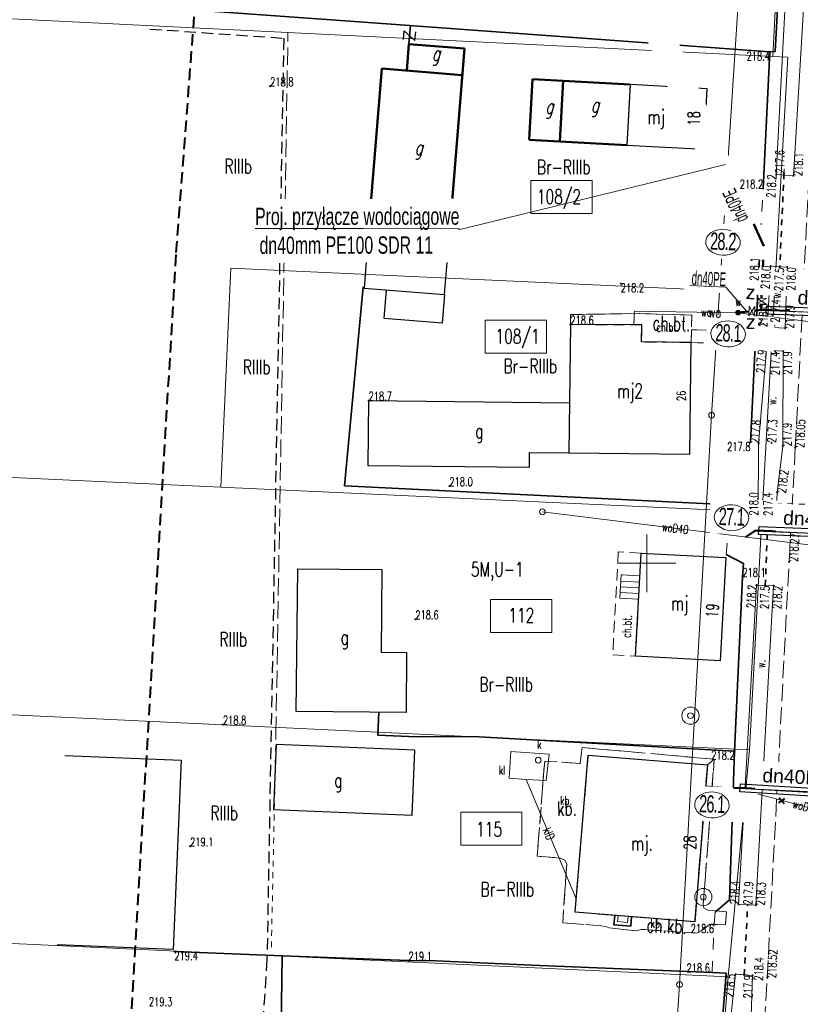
# Model space of a CAD drawing. Header units: metres. Extents: x 7496982 to 7497528, y 5603168 to 5605598.
# Tile 38 of 74: x 7497096 to 7497163, y 5604162 to 5604247. Entities that reach past the tile are written whole.
import ezdxf
from ezdxf.enums import TextEntityAlignment as Align

# ---------------------------------------------------------------- set-up
doc = ezdxf.new("R2010")
doc.units = ezdxf.units.M
doc.header["$MEASUREMENT"] = 0
for name, pattern in [('1', [0]), ('1_SUEP_A', [0]), ('1_SUEP_B', [0]), ('1_SUKM', [0]), ('1_SUKP', [0]), ('1_SUWP', [0]), ('2', [1.5, 1, -0.5]), ('2_OTDN_A', [2, 1, -1]), ('2_OTKC', [1.5, 1, -0.5]), ('2_OTKJ', [2, 1.5, -0.5]), ('2_OTKR', [0]), ('2_OTKR_A', [2, 1, -1]), ('2_OTKU', [2, 1.5, -0.5]), ('2_OTKZ_A', [1, 0.5, -0.5]), ('2_OTOB', [2, 1, -1]), ('2_OTOF', [0]), ('2_OTOO', [0]), ('4', [2.5, 1.5, -1]), ('BUD', [0]), ('GDE', [0]), ('GUK', [2, 1.5, -0.5]), ('GUZ', [1, 0.5, -0.5]), ('KOC', [1.5, 1, -0.5]), ('SCH', [0])]:
    doc.linetypes.add(name, pattern=pattern)
doc.layers.get('0').update_dxf_attribs({"color": 250, "linetype": 'CONTINUOUS', "lineweight": 100})
for name, color, linetype, lineweight in [('! IS_opis woda', 7, 'CONTINUOUS', 9), ('! IS_woda', 5, 'CONTINUOUS', 50), ('! r.o.', 7, 'CONTINUOUS', 30), ('!!_IS_Woda', 5, 'CONTINUOUS', 50), ('!_gaz', 40, 'CONTINUOUS', 40), ('!COPIS', 7, 'CONTINUOUS', 15), ('2_granice działek', 6, 'CONTINUOUS', 20), ('_MAPA_L_0', 7, '1', 18), ('EADOD_T_0', 6, 'CONTINUOUS', 25), ('EADTD_T_0', 6, 'CONTINUOUS', 25), ('EADTD_T_0_T_0', 6, 'CONTINUOUS', 0), ('EBTPO_L_2', 154, '1', 18), ('EBUOA_T_0', 14, 'CONTINUOUS', 18), ('EBUOA_T_1', 14, 'CONTINUOUS', 25), ('EBUPP_L_1', 250, 'BUD', 30), ('EBUPP_L_2', 15, 'BUD', 50), ('EBUPP_L_3', 250, 'BUD', 30), ('EDTTS_T_0', 7, 'CONTINUOUS', 25), ('EDZPD_L_0', 3, 'GDE', 18), ('EDZTD_T_0', 3, 'CONTINUOUS', 18), ('EKLPK_L_0', 90, 'GUK', 18), ('EKLTK_T_0', 90, 'CONTINUOUS', 25), ('EUZOU_T_0', 90, 'CONTINUOUS', 25), ('EUZPU_L_0', 90, '4', 18), ('OTD_L_12', 7, '2_OTDN_A', 18), ('OTK_E_T_1', 7, 'CONTINUOUS', 0), ('OTK_E_T_3', 7, 'CONTINUOUS', 0), ('OTK_E_T_4', 7, 'CONTINUOUS', 0), ('OTK_L_0', 7, '2_OTKJ', 18), ('OTK_L_2', 7, '2_OTKC', 18), ('OTK_L_4', 7, '2_OTKU', 18), ('OTK_L_5', 7, '2_OTKR_A', 18), ('OTK_L_8', 7, '2_OTKZ_A', 35), ('OTO_L_0', 7, '2_OTOO', 35), ('OTO_L_1', 7, '2_OTOB', 18), ('OTO_L_2', 7, '2_OTOF', 18), ('OTR_T_0', 7, 'CONTINUOUS', 18), ('OTR_T_1', 7, 'CONTINUOUS', 18), ('PLAN_L_0', 214, '2', 30), ('PLAN_T_0', 214, 'CONTINUOUS', 30), ('SDROK_T_1_T_0', 7, 'CONTINUOUS', 0), ('SDRPK_L_2_L_0', 11, '1', 0), ('SUEP_L_0', 1, '1_SUEP_A', 18), ('SUK_E_T_2', 34, 'CONTINUOUS', 0), ('SUK_L_3', 34, '1_SUKM', 18), ('SUKP_E_T_0', 34, 'CONTINUOUS', 0), ('SUKP_L_0', 34, '1_SUKP', 18), ('SUP_E_T_1', 7, 'CONTINUOUS', 0), ('SUP_T_0', 7, 'CONTINUOUS', 18), ('SUP_T_2', 7, 'CONTINUOUS', 18), ('SUP_T_4', 7, 'CONTINUOUS', 18), ('SUW_E_T_2', 5, 'CONTINUOUS', 0), ('SUW_T_3', 5, 'CONTINUOUS', 18), ('SUW_T_5', 5, 'CONTINUOUS', 18), ('SUWP_E_T_0', 5, 'CONTINUOUS', 0), ('SUWP_L_0', 5, '1_SUWP', 18), ('UWWOO_T_0_T_0', 5, 'CONTINUOUS', 0), ('UWWPO_L_0_L_0', 5, '1', 0), ('ZAKRES_L_0', 1, '2', 40), ('ZAKRES_L_0_a', 1, '2', 40)]:
    doc.layers.add(name, color=color, linetype=linetype, lineweight=lineweight)
doc.layers.add('-studnie-opis', color=10, linetype='CONTINUOUS')
doc.styles.add('ARIAL', font='arial.ttf', dxfattribs={"width": 0.8})
doc.styles.add('R', font='arial.ttf')
doc.styles.get("Standard").update_dxf_attribs({"font": 'Simplex.SHX', "width": 0.75})

# ---------------------------------------------------------------- blocks, each defined once
blk = doc.blocks.new('PRH')
at = {"linetype": 'Continuous'}
for p, q in [((-0.375, 0.5), (0.375, 0.5)), ((0.375, 0.5), (-0.375, -0.5)), ((-0.375, -0.5), (0.375, -0.5))]:
    blk.add_line(p, q, dxfattribs=at)
blk = doc.blocks.new('1_SUWS')
at = {"linetype": 'Continuous'}
for radius in [0.75, 0.25]:
    blk.add_circle((0, 0), radius, dxfattribs=at)
blk = doc.blocks.new('1_SUWW')
at = {"linetype": 'Continuous'}
for radius in [0.2, 0.175, 0.15, 0.125, 0.1, 0.075, 0.05, 0.025, 0.00715]:
    blk.add_circle((0, 0), radius, dxfattribs=at)
blk = doc.blocks.new('1_SUPK')
at = {"linetype": 'Continuous'}
blk.add_circle((0, 0), 0.25, dxfattribs=at)
blk = doc.blocks.new('1_SUPP')
at = {"linetype": 'Continuous'}
blk.add_circle((0, 0), 0.25, dxfattribs=at)
blk = doc.blocks.new('1_SUPW')
at = {"linetype": 'Continuous'}
blk.add_circle((0, 0), 0.25, dxfattribs=at)
blk = doc.blocks.new('2_OTRS')
at = {"linetype": 'Continuous'}
blk.add_circle((0, 0), 0.045, dxfattribs=at)
blk = doc.blocks.new('2_OTRN')
at = {"linetype": 'Continuous'}
blk.add_circle((0, 0), 0.045, dxfattribs=at)
blk = doc.blocks.new('krzyż')
at = {"layer": '!_gaz', "color": 1, "linetype": 'ByBlock'}
for points in [[(-0.49, 0.45), (0.49, -0.45)], [(-0.43, -0.58), (0.4, 0.54)]]:
    blk.add_lwpolyline(points, dxfattribs=at)

msp = doc.modelspace()

# ---------------------------------------------------------------- linework, layer by layer
at = {"layer": '! IS_woda', "color": 4, "linetype": 'Continuous'}
msp.add_lwpolyline([(7497159.9431, 5604222.95869), (7497160.13397, 5604227.48415)], dxfattribs=at)
at = {"layer": '!!_IS_Woda', "lineweight": 13}
msp.add_lwpolyline([(7497159.49698, 5604222.49666), (7497160.37307, 5604222.94157), (7497159.53022, 5604222.97513), (7497160.33983, 5604222.46311)], close=True, dxfattribs=at)
at = {"layer": '2_granice działek', "color": 4, "linetype": 'Continuous', "lineweight": 0}
for points in [[(7497139.93058, 5604233.17999), (7497145.24246, 5604233.17999), (7497145.24246, 5604230.30665), (7497139.93058, 5604230.30665)], [(7497136.42919, 5604196.87105), (7497141.74107, 5604196.87105), (7497141.74107, 5604193.99771), (7497136.42919, 5604193.99771)], [(7497133.85063, 5604178.4407), (7497139.16252, 5604178.4407), (7497139.16252, 5604175.56736), (7497133.85063, 5604175.56736)]]:
    msp.add_lwpolyline(points, close=True, dxfattribs=at)
at = {"layer": '2_granice działek', "color": 6, "linetype": 'Continuous', "lineweight": 0}
msp.add_lwpolyline([(7497135.96721, 5604221.08179), (7497141.27909, 5604221.08179), (7497141.27909, 5604218.20845), (7497135.96721, 5604218.20845)], close=True, dxfattribs=at)
at = {"layer": '_MAPA_L_0', "linetype": '1'}
for p, q in [((7497150, 5604197.5), (7497150, 5604202.5)), ((7497147.5, 5604200), (7497152.5, 5604200))]:
    msp.add_line(p, q, dxfattribs=at)
at = {"layer": 'EBTPO_L_2', "linetype": '1'}
for p, q in [((7497147.75364, 5604198.99962), (7497147.64466, 5604196.96239)), ((7497147.72479, 5604198.46025), (7497149.35286, 5604198.37315)), ((7497147.75364, 5604198.99962), (7497149.38172, 5604198.91252)), ((7497149.38172, 5604198.91252), (7497149.27273, 5604196.87529)), ((7497147.67137, 5604197.46168), (7497149.29944, 5604197.37458)), ((7497147.69808, 5604197.96096), (7497149.32615, 5604197.87387)), ((7497147.64466, 5604196.96239), (7497149.27273, 5604196.87529)), ((7497147.49831, 5604169.45671), (7497147.45716, 5604168.94689)), ((7497148.31648, 5604168.87754), (7497148.35804, 5604169.39247)), ((7497147.45716, 5604168.94689), (7497148.31648, 5604168.87754))]:
    msp.add_line(p, q, dxfattribs=at)
at = {"layer": 'EBTPO_L_2', "linetype": 'SCH', "lineweight": 35}
for p, q in [((7497147.134, 5604168.672), (7497147.19928, 5604169.48084)), ((7497148.59137, 5604168.55437), (7497148.65707, 5604169.36834)), ((7497147.134, 5604168.672), (7497148.59137, 5604168.55437))]:
    msp.add_line(p, q, dxfattribs=at)
at = {"layer": 'EBUPP_L_1', "linetype": '1'}
for p, q in [((7497143.36, 5604220.68), (7497143.23844, 5604209.56463)), ((7497149.54526, 5604220.67302), (7497143.36, 5604220.68)), ((7497149.52828, 5604219.17888), (7497149.54526, 5604220.67302)), ((7497153.83, 5604219.13), (7497149.52828, 5604219.17888)), ((7497153.72, 5604209.45), (7497153.83, 5604219.13)), ((7497125.86, 5604214.1), (7497125.79, 5604208.48)), ((7497125.86, 5604214.1), (7497143.28595, 5604213.90942)), ((7497143.23844, 5604209.56463), (7497153.72, 5604209.45)), ((7497125.79, 5604208.48), (7497139.80864, 5604208.32669)), ((7497143.76836, 5604169.75776), (7497144.90517, 5604183.35642)), ((7497144.90517, 5604183.35642), (7497155.23418, 5604182.52276)), ((7497155.23418, 5604182.52276), (7497154.13636, 5604168.92095)), ((7497154.13636, 5604168.92095), (7497143.76836, 5604169.75776))]:
    msp.add_line(p, q, dxfattribs=at)
at = {"layer": 'EBUPP_L_1', "linetype": 'BUD'}
for p, q in [((7497139.80864, 5604208.32669), (7497139.82459, 5604209.60715)), ((7497139.82459, 5604209.60715), (7497143.23844, 5604209.56463))]:
    msp.add_line(p, q, dxfattribs=at)
at = {"layer": 'EBUPP_L_2', "linetype": '1'}
for p, q in [((7497129.16613, 5604242.70223), (7497129.35155, 5604244.99851)), ((7497129.35155, 5604244.99851), (7497134.16593, 5604244.60975)), ((7497134.16593, 5604244.60975), (7497132.78056, 5604227.45337)), ((7497125.8049, 5604228.01666), (7497127.00485, 5604242.87675)), ((7497127.00485, 5604242.87675), (7497133.98051, 5604242.31347)), ((7497139.78962, 5604236.70208), (7497140.07595, 5604241.95144)), ((7497148.53637, 5604241.48996), (7497140.07595, 5604241.95144)), ((7497142.72273, 5604241.80707), (7497142.4364, 5604236.55771)), ((7497139.78962, 5604236.70208), (7497148.25004, 5604236.24061)), ((7497132.78056, 5604227.45337), (7497125.8049, 5604228.01666))]:
    msp.add_line(p, q, dxfattribs=at)
at = {"layer": 'EBUPP_L_3', "linetype": '1'}
for p, q in [((7497148.53637, 5604241.48996), (7497148.25004, 5604236.24061)), ((7497155.21323, 5604241.12577), (7497148.53637, 5604241.48996)), ((7497154.9269, 5604235.87641), (7497155.21323, 5604241.12577)), ((7497148.25004, 5604236.24061), (7497154.9269, 5604235.87641)), ((7497125.8049, 5604228.01666), (7497125.46869, 5604223.85301)), ((7497132.45556, 5604223.28882), (7497132.78056, 5604227.45337)), ((7497125.46869, 5604223.85301), (7497132.45556, 5604223.28882)), ((7497127.22164, 5604221.20768), (7497127.42251, 5604223.69524)), ((7497132.45556, 5604223.28882), (7497132.25469, 5604220.80126)), ((7497132.25469, 5604220.80126), (7497127.22164, 5604221.20768)), ((7497149.00907, 5604191.94689), (7497149.4872, 5604200.88424)), ((7497149.4872, 5604200.88424), (7497156.82892, 5604200.49147)), ((7497156.82892, 5604200.49147), (7497156.35079, 5604191.55412)), ((7497119.58258, 5604187.16312), (7497119.71499, 5604199.52462)), ((7497119.71499, 5604199.52462), (7497127.01789, 5604199.4464)), ((7497127.01789, 5604199.4464), (7497126.94141, 5604192.30558)), ((7497126.94141, 5604192.30558), (7497129.16229, 5604192.2818)), ((7497129.16229, 5604192.2818), (7497129.10637, 5604187.06111)), ((7497156.35079, 5604191.55412), (7497149.00907, 5604191.94689)), ((7497129.10637, 5604187.06111), (7497119.58258, 5604187.16312)), ((7497117.85134, 5604184.2959), (7497117.62312, 5604178.66915)), ((7497129.86206, 5604183.80875), (7497117.85134, 5604184.2959)), ((7497129.63385, 5604178.182), (7497129.86206, 5604183.80875)), ((7497099.53669, 5604183.34183), (7497109.60169, 5604182.92783)), ((7497109.60169, 5604182.92783), (7497108.927, 5604166.525)), ((7497117.62312, 5604178.66915), (7497129.63385, 5604178.182)), ((7497108.927, 5604166.525), (7497098.862, 5604166.939))]:
    msp.add_line(p, q, dxfattribs=at)
at = {"layer": 'EDZPD_L_0', "linetype": 'GDE'}
for p, q in [((7497162.91, 5604284.75), (7497160.91, 5604243.92)), ((7497160.91, 5604243.92), (7497068.19671, 5604248.50471)), ((7497162.21, 5604243.85), (7497160.91, 5604243.92)), ((7497161.06, 5604223.4), (7497162.21, 5604243.85)), ((7497113.04, 5604206.59), (7497113.91, 5604225.57)), ((7497113.91, 5604225.57), (7497161.06, 5604223.4)), ((7497161.06, 5604223.4), (7497159.99, 5604204.43)), ((7497065.70426, 5604208.76665), (7497113.04, 5604206.59)), ((7497159.99, 5604204.43), (7497113.04, 5604206.59)), ((7497158.88, 5604183.83), (7497159.99, 5604204.43)), ((7497064.42054, 5604188.29984), (7497158.88, 5604183.83)), ((7497157.04, 5604164.16), (7497158.88, 5604183.83)), ((7497157.04, 5604164.16), (7497063.18013, 5604168.52367)), ((7497155.4113, 5604143.889), (7497157.04, 5604164.16))]:
    msp.add_line(p, q, dxfattribs=at)
at = {"layer": 'EKLPK_L_0', "linetype": 'GUK'}
msp.add_line((7497117.82712, 5604185.21928), (7497118.87299, 5604245.99875), dxfattribs=at)
at = {"layer": 'EUZPU_L_0', "linetype": 'GUZ'}
msp.add_line((7497117.82712, 5604185.21928), (7497117.42495, 5604166.27272), dxfattribs=at)
at = {"layer": 'OTD_L_12', "linetype": '2_OTDN_A'}
for p, q in [((7497161.191, 5604204.18), (7497161.285, 5604206.128)), ((7497159.629, 5604204.125), (7497161.128, 5604204.116)), ((7497159.495, 5604198.109), (7497160.982, 5604198.067)), ((7497157.942, 5604170.431), (7497159.446, 5604170.366)), ((7497157.677, 5604164.381), (7497159.158, 5604164.289))]:
    msp.add_line(p, q, dxfattribs=at)
at = {"layer": 'OTK_L_0', "linetype": '2_OTKJ'}
for p, q in [((7497162.862, 5604210.025), (7497164.593, 5604244.359)), ((7497162.862, 5604210.025), (7497162.325, 5604200.142)), ((7497160.423, 5604164.076), (7497162.325, 5604200.142)), ((7497158.932, 5604140.118), (7497160.423, 5604164.076))]:
    msp.add_line(p, q, dxfattribs=at)
at = {"layer": 'OTK_L_2', "linetype": '2_OTKC'}
for p, q in [((7497143.36, 5604221.56), (7497149.31, 5604221.64)), ((7497143.36, 5604220.68), (7497143.36, 5604221.56)), ((7497149.31, 5604221.64), (7497153.89, 5604221.5)), ((7497153.89, 5604221.5), (7497153.87, 5604220.24)), ((7497149.54526, 5604220.67302), (7497143.36, 5604220.68)), ((7497149.52828, 5604219.17888), (7497149.54526, 5604220.67302)), ((7497153.87, 5604220.24), (7497153.83, 5604219.13)), ((7497153.83, 5604219.13), (7497153.87, 5604220.24)), ((7497153.87, 5604220.24), (7497154.34, 5604220.22)), ((7497154.34, 5604220.22), (7497159.41, 5604220.1)), ((7497159.41, 5604220.1), (7497159.39, 5604219.17)), ((7497153.83, 5604219.13), (7497149.52828, 5604219.17888)), ((7497154.39, 5604219.11), (7497153.83, 5604219.13)), ((7497159.39, 5604219.17), (7497154.39, 5604219.11)), ((7497147.51216, 5604200.9899), (7497147.03396, 5604192.05122)), ((7497149.4872, 5604200.88424), (7497147.51216, 5604200.9899)), ((7497149.4872, 5604200.88424), (7497149.38172, 5604198.91252)), ((7497147.75364, 5604198.99962), (7497147.64466, 5604196.96239)), ((7497149.38172, 5604198.91252), (7497147.75364, 5604198.99962)), ((7497147.64466, 5604196.96239), (7497149.27273, 5604196.87529)), ((7497149.27273, 5604196.87529), (7497149.00907, 5604191.94689)), ((7497147.03396, 5604192.05122), (7497149.00907, 5604191.94689))]:
    msp.add_line(p, q, dxfattribs=at)
at = {"layer": 'OTK_L_4', "linetype": '2_OTKU'}
for p, q in [((7497144.37, 5604184.03), (7497144.21, 5604182.65)), ((7497155.83, 5604183.02), (7497144.37, 5604184.03)), ((7497143.76836, 5604169.75776), (7497144.90517, 5604183.35642)), ((7497155.23418, 5604182.52276), (7497144.90517, 5604183.35642)), ((7497154.88, 5604170.45), (7497155.83, 5604183.02)), ((7497155.83, 5604183.02), (7497155.23418, 5604182.52276)), ((7497141.13, 5604182.86), (7497140.48, 5604174.61)), ((7497144.21, 5604182.65), (7497141.13, 5604182.86)), ((7497155.23418, 5604182.52276), (7497154.13636, 5604168.92095)), ((7497140.48, 5604174.61), (7497142.48, 5604174.45)), ((7497142.48, 5604174.45), (7497142.87, 5604174.26)), ((7497143.05, 5604173.95), (7497142.69, 5604168.84)), ((7497142.87, 5604174.26), (7497143.05, 5604173.95)), ((7497154.92, 5604170.11), (7497154.88, 5604170.45)), ((7497155.27, 5604169.93), (7497154.92, 5604170.11)), ((7497143.76836, 5604169.75776), (7497147.19928, 5604169.48084)), ((7497147.134, 5604168.672), (7497147.19928, 5604169.48084)), ((7497148.65707, 5604169.36834), (7497148.59137, 5604168.55437)), ((7497154.13636, 5604168.92095), (7497148.65707, 5604169.36834)), ((7497155.65, 5604169.92), (7497155.27, 5604169.93)), ((7497156.89, 5604169.79), (7497155.65, 5604169.92)), ((7497156.8, 5604168.67), (7497156.89, 5604169.79)), ((7497142.69, 5604168.84), (7497146.01, 5604168.58)), ((7497146.01, 5604168.58), (7497146.42, 5604168.51)), ((7497146.42, 5604168.51), (7497146.71, 5604168.4)), ((7497146.71, 5604168.4), (7497149, 5604168.16)), ((7497148.59137, 5604168.55437), (7497147.134, 5604168.672)), ((7497154.92, 5604168.28), (7497155.44, 5604168.72)), ((7497155.44, 5604168.72), (7497156.8, 5604168.67)), ((7497149, 5604168.16), (7497149.51, 5604168.27)), ((7497149.51, 5604168.27), (7497154.32, 5604167.94)), ((7497154.32, 5604167.94), (7497154.92, 5604168.28))]:
    msp.add_line(p, q, dxfattribs=at)
at = {"layer": 'OTK_L_5', "linetype": '2_OTKR'}
for p, q in [((7497162.789, 5604264.025), (7497161.213, 5604233.681)), ((7497162.691, 5604233.583), (7497164.515, 5604263.907)), ((7497161.213, 5604233.681), (7497162.691, 5604233.583)), ((7497160.409, 5604220.456), (7497160.736, 5604225.757)), ((7497160.736, 5604225.757), (7497162.159, 5604225.671)), ((7497162.159, 5604225.671), (7497161.974, 5604220.361)), ((7497161.974, 5604220.361), (7497160.409, 5604220.456)), ((7497159.681, 5604210.376), (7497160.37, 5604218.478)), ((7497160.37, 5604218.478), (7497161.814, 5604218.371)), ((7497161.814, 5604218.371), (7497161.766, 5604210.151)), ((7497159.629, 5604204.125), (7497159.681, 5604210.376)), ((7497161.285, 5604206.128), (7497161.766, 5604210.151)), ((7497161.191, 5604204.18), (7497161.285, 5604206.128)), ((7497159.629, 5604204.125), (7497161.128, 5604204.116)), ((7497161.128, 5604204.116), (7497161.191, 5604204.18)), ((7497157.942, 5604170.431), (7497159.495, 5604198.109)), ((7497160.982, 5604198.067), (7497159.446, 5604170.366)), ((7497159.495, 5604198.109), (7497160.982, 5604198.067)), ((7497157.942, 5604170.431), (7497159.446, 5604170.366)), ((7497156.563, 5604154.045), (7497157.677, 5604164.381)), ((7497157.677, 5604164.381), (7497159.158, 5604164.289)), ((7497159.158, 5604164.289), (7497158.787, 5604154.029))]:
    msp.add_line(p, q, dxfattribs=at)
at = {"layer": 'OTK_L_8', "linetype": '2_OTKZ_A'}
for p, q in [((7497161.88, 5604233.787), (7497161.512, 5604225.62)), ((7497161.179, 5604205.129), (7497169.259, 5604205.017)), ((7497160.251, 5604198.052), (7497160.496, 5604204.112)), ((7497158.426, 5604164.325), (7497158.728, 5604170.407))]:
    msp.add_line(p, q, dxfattribs=at)
at = {"layer": 'OTO_L_0', "linetype": '2_OTOO'}
for p, q in [((7497162.275, 5604264.7), (7497161.105, 5604244.353)), ((7497125.05709, 5604246.92647), (7497112.5374, 5604247.81932)), ((7497125.05709, 5604246.92647), (7497160.664, 5604244.327)), ((7497129.35155, 5604244.99851), (7497129.49363, 5604246.62938)), ((7497160.664, 5604244.327), (7497160.073, 5604232.482)), ((7497161.105, 5604244.353), (7497160.664, 5604244.327)), ((7497159.744, 5604226.485), (7497158.976, 5604210.485)), ((7497123.76606, 5604206.70244), (7497125.39577, 5604223.94496)), ((7497157.18943, 5604205.06596), (7497123.76606, 5604206.70244)), ((7497158.36651, 5604199.99363), (7497156.86321, 5604200.75878)), ((7497158.273, 5604198.82), (7497158.36651, 5604199.99363)), ((7497157.589, 5604183.708), (7497158.273, 5604198.82)), ((7497126.6664, 5604185.1116), (7497126.74014, 5604187.13953)), ((7497130.02718, 5604184.94578), (7497126.6664, 5604185.1116)), ((7497134.917, 5604184.996), (7497130.02718, 5604184.94578)), ((7497157.589, 5604183.708), (7497134.917, 5604184.996)), ((7497157.145, 5604170.839), (7497157.589, 5604183.708)), ((7497155.899, 5604169.76), (7497157.145, 5604170.839)), ((7497118.3559, 5604165.99064), (7497109.031, 5604166.355)), ((7497118.1233, 5604147.37608), (7497118.3559, 5604165.99064)), ((7497129.326, 5604165.562), (7497118.3559, 5604165.99064)), ((7497131.695, 5604165.533), (7497129.326, 5604165.562)), ((7497131.695, 5604165.533), (7497139.993, 5604165.169)), ((7497139.993, 5604165.169), (7497155.642, 5604164.534)), ((7497155.06988, 5604140.78768), (7497156.854, 5604164.479)), ((7497155.642, 5604164.534), (7497156.854, 5604164.479))]:
    msp.add_line(p, q, dxfattribs=at)
at = {"layer": 'OTO_L_1', "linetype": '2_OTOB'}
for p, q in [((7497159.744, 5604226.485), (7497160.073, 5604232.482)), ((7497156.86321, 5604200.75878), (7497157.18943, 5604205.06596)), ((7497155.64, 5604164.53), (7497155.817, 5604168.71))]:
    msp.add_line(p, q, dxfattribs=at)
at = {"layer": 'OTO_L_2', "linetype": '2_OTOF'}
msp.add_line((7497155.817, 5604168.71), (7497155.9, 5604169.76), dxfattribs=at)
at = {"layer": 'PLAN_L_0', "linetype": '2'}
for p, q in [((7497106.89943, 5604246.29785), (7497118.50628, 5604245.50991)), ((7497118.50628, 5604245.50991), (7497117.05164, 5604165.6863)), ((7497117.05164, 5604165.6863), (7497114.41388, 5604124.85807))]:
    msp.add_line(p, q, dxfattribs=at)
at = {"layer": 'SDRPK_L_2_L_0', "linetype": 'KOC'}
for p, q in [((7497149.31, 5604221.64), (7497143.36, 5604221.56)), ((7497143.36, 5604221.56), (7497143.36, 5604220.68)), ((7497153.89, 5604221.5), (7497149.31, 5604221.64)), ((7497153.83, 5604219.13), (7497153.89, 5604221.5)), ((7497144.21, 5604182.65), (7497144.37, 5604184.03)), ((7497144.37, 5604184.03), (7497155.83, 5604183.02)), ((7497155.83, 5604183.02), (7497154.88, 5604170.45)), ((7497140.48, 5604174.61), (7497141.13, 5604182.86)), ((7497141.13, 5604182.86), (7497144.21, 5604182.65)), ((7497142.48, 5604174.45), (7497140.48, 5604174.61)), ((7497142.87, 5604174.26), (7497142.48, 5604174.45)), ((7497142.69, 5604168.84), (7497143.05, 5604173.95)), ((7497143.05, 5604173.95), (7497142.87, 5604174.26)), ((7497154.88, 5604170.45), (7497154.92, 5604170.11)), ((7497154.92, 5604170.11), (7497155.27, 5604169.93)), ((7497155.27, 5604169.93), (7497155.65, 5604169.92)), ((7497155.65, 5604169.92), (7497156.89, 5604169.79)), ((7497156.89, 5604169.79), (7497156.8, 5604168.67)), ((7497146.01, 5604168.58), (7497142.69, 5604168.84)), ((7497146.42, 5604168.51), (7497146.01, 5604168.58)), ((7497146.71, 5604168.4), (7497146.42, 5604168.51)), ((7497149, 5604168.16), (7497146.71, 5604168.4)), ((7497155.44, 5604168.72), (7497154.92, 5604168.28)), ((7497156.8, 5604168.67), (7497155.44, 5604168.72)), ((7497149.51, 5604168.27), (7497149, 5604168.16)), ((7497154.32, 5604167.94), (7497149.51, 5604168.27)), ((7497154.92, 5604168.28), (7497154.32, 5604167.94))]:
    msp.add_line(p, q, dxfattribs=at)
at = {"layer": 'SUEP_L_0', "linetype": '1_SUEP_B'}
for p, q in [((7497155.60483, 5604212.83329), (7497158.71, 5604261.09)), ((7497152.82201, 5604163.485), (7497155.60483, 5604212.83329)), ((7497149.71, 5604113.41), (7497152.82201, 5604163.485))]:
    msp.add_line(p, q, dxfattribs=at)
at = {"layer": 'SUK_L_3', "linetype": '1_SUKM'}
for p, q in [((7497138.05328, 5604181.36811), (7497138.203, 5604183.679)), ((7497138.203, 5604183.679), (7497141.506, 5604183.465)), ((7497141.506, 5604183.465), (7497141.25, 5604181.161)), ((7497139.52284, 5604181.2729), (7497138.05328, 5604181.36811)), ((7497141.25, 5604181.161), (7497139.52284, 5604181.2729))]:
    msp.add_line(p, q, dxfattribs=at)
at = {"layer": 'SUKP_L_0', "linetype": '1_SUKP'}
msp.add_line((7497143.86459, 5604170.90891), (7497139.52284, 5604181.2729), dxfattribs=at)
at = {"layer": 'SUWP_L_0', "linetype": '1_SUWP'}
for p, q in [((7497148.93, 5604221.86), (7497148.84995, 5604220.6738)), ((7497157.90238, 5604221.71821), (7497148.93, 5604221.86)), ((7497173.8265, 5604219.7259), (7497157.90238, 5604221.71821)), ((7497140.9367, 5604204.45684), (7497174.5385, 5604200.30446)), ((7497155.09075, 5604180.70033), (7497157.81047, 5604180.47604)), ((7497157.81047, 5604180.47604), (7497172.6351, 5604176.52957))]:
    msp.add_line(p, q, dxfattribs=at)
at = {"layer": 'UWWPO_L_0_L_0', "linetype": '1'}
for p, q in [((7497148.93, 5604221.86), (7497148.85, 5604220.72)), ((7497157.90238, 5604221.71821), (7497148.93, 5604221.86)), ((7497148.85, 5604220.72), (7497148.84995, 5604220.6738))]:
    msp.add_line(p, q, dxfattribs=at)
at = {"layer": 'ZAKRES_L_0', "linetype": '2'}
for p, q in [((7497109.18289, 5604226.92011), (7497113.9052, 5604288.53505)), ((7497095.91544, 5604001.14858), (7497109.18289, 5604226.92011))]:
    msp.add_line(p, q, dxfattribs=at)
at = {"layer": 'ZAKRES_L_0_a', "linetype": '2'}
for p, q in [((7497109.18289, 5604226.92011), (7497113.9052, 5604288.53505)), ((7497095.91544, 5604001.14858), (7497109.18289, 5604226.92011))]:
    msp.add_line(p, q, dxfattribs=at)

# ---------------------------------------------------------------- block references
at = {"layer": 'EDTTS_T_0', "rotation": 85.02100997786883}
msp.add_blockref('PRH', (7497129.4157, 5604245.73477), dxfattribs=at)
at = {"layer": 'OTR_T_0'}
msp.add_blockref('2_OTRS', (7497162.862, 5604210.025), dxfattribs=at)
at = {"layer": 'OTR_T_0', "rotation": 86.98121962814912}
for p in [(7497162.325, 5604200.142), (7497160.423, 5604164.076)]:
    msp.add_blockref('2_OTRS', p, dxfattribs=at)
at = {"layer": 'OTR_T_1'}
for p in [(7497160.664, 5604244.327), (7497117.32769, 5604241.34438), (7497160.073, 5604232.482), (7497147.72759, 5604224.23277), (7497143.36, 5604220.68), (7497125.86, 5604214.1), (7497158.976, 5604210.485), (7497132.87212, 5604206.69121), (7497158.273, 5604198.82), (7497129.91622, 5604195.14742), (7497113.23168, 5604186.02469), (7497157.6, 5604183.738), (7497110.38821, 5604175.46993), (7497155.817, 5604168.71), (7497109.031, 5604166.355), (7497129.326, 5604165.562), (7497155.455, 5604164.555)]:
    msp.add_blockref('2_OTRN', p, dxfattribs=at)
for p, rotation in [((7497161.213, 5604233.681), 87.0268452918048), ((7497161.88, 5604233.787), 89.67668548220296), ((7497162.691, 5604233.583), 86.55777522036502), ((7497159.744, 5604226.485), 87.25191368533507), ((7497160.736, 5604225.757), 86.47010291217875), ((7497161.512, 5604225.62), 86.68470745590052), ((7497162.159, 5604225.671), 88.00462785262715), ((7497160.409, 5604220.456), 86.47010291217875), ((7497161.05, 5604220.599), 87.88930693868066), ((7497161.974, 5604220.361), 88.00462785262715), ((7497160.37, 5604218.478), 85.1392268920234), ((7497161.119, 5604218.327), 90.05234588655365), ((7497161.814, 5604218.371), 89.66542933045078), ((7497159.681, 5604210.376), 85.1392268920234), ((7497160.803, 5604210.45), 86.46455679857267), ((7497161.766, 5604210.151), 89.66542933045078), ((7497161.285, 5604206.128), 83.18194056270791), ((7497159.629, 5604204.125), 89.52338871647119), ((7497160.496, 5604204.112), 90.92748436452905), ((7497159.495, 5604198.109), 86.78852633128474), ((7497160.251, 5604198.052), 87.6754673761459), ((7497160.982, 5604198.067), 86.82622897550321), ((7497157.942, 5604170.431), 87.10804258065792), ((7497158.728, 5604170.407), 86.80374399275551), ((7497159.446, 5604170.366), 86.82622897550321), ((7497157.677, 5604164.381), 83.84848506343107), ((7497158.426, 5604164.325), 88.5720799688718), ((7497159.158, 5604164.289), 87.92908596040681)]:
    msp.add_blockref('2_OTRN', p, dxfattribs=dict(at, rotation=rotation))
at = {"layer": 'SUP_T_0'}
msp.add_blockref('1_SUPK', (7497140.9367, 5604204.45684), dxfattribs=at)
at = {"layer": 'SUP_T_2'}
for p in [(7497155.60483, 5604212.83329), (7497152.82201, 5604163.485)]:
    msp.add_blockref('1_SUPP', p, dxfattribs=at)
at = {"layer": 'SUP_T_4'}
msp.add_blockref('1_SUPW', (7497140.573, 5604182.934), dxfattribs=at)
at = {"layer": 'SUW_T_3'}
for p in [(7497158.27309, 5604224.69522), (7497153.77277, 5604186.79378), (7497154.88665, 5604171.07618)]:
    msp.add_blockref('1_SUWS', p, dxfattribs=at)
at = {"layer": 'SUW_T_5'}
msp.add_blockref('1_SUWW', (7497157.90238, 5604221.71821), dxfattribs=at)

# ---------------------------------------------------------------- texts
at = {"layer": '-studnie-opis', "lineweight": 25, "insert": (7497159.74219, 5604221.18768), "char_height": 0.5, "attachment_point": 1, "rotation": 356.8054919}
msp.add_mtext_dynamic_manual_height_columns('{\\C0;Z}', width=1.2372189, gutter_width=12.5, heights=[0], dxfattribs=at)
at = {"layer": 'EADOD_T_0', "width": 0.7}
msp.add_text('19', height=1.041675, rotation=86.9713022, dxfattribs=at).set_placement((7497155.65569, 5604195.89918), align=Align.MIDDLE)
at = {"layer": 'EADTD_T_0', "width": 0.7}
for s, rotation, p in [('18', 91.1691365, (7497154.5749, 5604238.56868)), ('28', 90.8813942, (7497154.25464, 5604175.80084))]:
    msp.add_text(s, height=1.041675, rotation=rotation, dxfattribs=at).set_placement(p, align=Align.CENTER)
at = {"layer": 'EADTD_T_0_T_0', "width": 0.7}
msp.add_text('26', height=0.75, rotation=92.0952555, dxfattribs=at).set_placement((7497153.34162, 5604214.52432), align=Align.CENTER)
at = {"layer": 'EBUOA_T_0', "lineweight": 13, "oblique": 15, "width": 0.7}
for p in [(7497131.33001, 5604244.81595), (7497145.12077, 5604240.34852), (7497141.17131, 5604240.21903), (7497129.84087, 5604236.65804)]:
    msp.add_text('g', height=1.25001, dxfattribs=at).set_placement(p, align=Align.TOP_LEFT)
at = {"layer": 'EBUOA_T_1', "width": 0.7}
for s, p in [('mj', (7497150.04142, 5604239.3126)), ('mj2', (7497147.40212, 5604215.56848)), ('g', (7497135.09541, 5604212.09542)), ('mj', (7497152.08717, 5604197.17144)), ('g', (7497123.43674, 5604194.21625)), ('g', (7497122.87182, 5604181.83489))]:
    msp.add_text(s, height=1.25001, dxfattribs=at).set_placement(p, align=Align.TOP_LEFT)
msp.add_text('mj.', height=1.25001, dxfattribs=at).set_placement((7497149.56268, 5604175.54949), align=Align.MIDDLE)
at = {"layer": 'EDZTD_T_0', "width": 0.7}
for s, p in [('108/2', (7497140.45533, 5604232.39623)), ('108/1', (7497136.86617, 5604220.30201)), ('112', (7497137.97288, 5604196.10881)), ('115', (7497135.19285, 5604177.56637))]:
    msp.add_text(s, height=1.25001, dxfattribs=at).set_placement(p, align=Align.TOP_LEFT)
at = {"layer": 'EKLTK_T_0', "width": 0.7}
for s, p in [('RIIIb', (7497112.92755, 5604194.04082)), ('Br-RIIIb', (7497135.46012, 5604190.13517)), ('RIIIb', (7497112.13951, 5604178.99026))]:
    msp.add_text(s, height=1.25001, dxfattribs=at).set_placement(p, align=Align.TOP_LEFT)
at = {"layer": 'EUZOU_T_0', "lineweight": 13, "width": 0.7}
for s, p in [('RIIIb', (7497113.35564, 5604235.03985)), ('Br-RIIIb', (7497140.45533, 5604234.96207)), ('RIIIb', (7497114.95929, 5604217.6242)), ('Br-RIIIb', (7497137.5549, 5604217.71205)), ('Br-RIIIb', (7497135.56741, 5604172.37478))]:
    msp.add_text(s, height=1.25001, dxfattribs=at).set_placement(p, align=Align.TOP_LEFT)
at = {"layer": 'OTK_E_T_1', "lineweight": 9, "width": 0.7}
for s, rotation, p in [('ch.bt.', 0.3255441, (7497151.79799, 5604220.44864)), ('ch.kb.', 358.025066, (7497157.30394, 5604219.68742)), ('ch.bt.', 86.8636311, (7497148.25889, 5604194.53092))]:
    msp.add_text(s, height=0.75, rotation=rotation, dxfattribs=at).set_placement(p, align=Align.MIDDLE)
at = {"layer": 'OTK_E_T_3', "lineweight": 9, "width": 0.7}
for p in [(7497142.98162, 5604179.44587), (7497150.82789, 5604168.76855)]:
    msp.add_text('kb.', height=0.75, dxfattribs=at).set_placement(p, align=Align.MIDDLE)
at = {"layer": 'OTK_E_T_4', "lineweight": 9, "width": 0.7}
for rotation, p in [(87.7973999, (7497161.23281, 5604223.30143)), (87.2297839, (7497160.83375, 5604214.08611))]:
    msp.add_text('w.', height=0.75, rotation=rotation, dxfattribs=at).set_placement(p, align=Align.MIDDLE)
msp.add_text('w.', height=0.75, rotation=87.443842, dxfattribs=at).set_placement((7497160.24298, 5604191.2621), align=Align.CENTER)
at = {"layer": 'OTR_T_0', "lineweight": 9, "width": 0.7}
for s, rotation, p in [('218.05', 87.1082885, (7497162.862, 5604210.025)), ('218.27', 86.9812196, (7497162.325, 5604200.142)), ('218.52', 86.9812196, (7497160.423, 5604164.076))]:
    msp.add_text(s, height=0.75, rotation=rotation, dxfattribs=at).set_placement(p, align=Align.TOP_LEFT)
at = {"layer": 'OTR_T_1', "lineweight": 9, "width": 0.7}
for s, p in [('218.4', (7497160.664, 5604244.327)), ('217.8', (7497158.976, 5604210.485)), ('218.2', (7497157.6, 5604183.738)), ('218.6', (7497155.817, 5604168.71))]:
    msp.add_text(s, height=0.75, dxfattribs=at).set_placement(p, align=Align.TOP_RIGHT)
for s, p in [('218.8', (7497117.32769, 5604241.34438)), ('218.6', (7497143.36, 5604220.68)), ('218.7', (7497125.86, 5604214.1)), ('218.0', (7497132.87212, 5604206.69121)), ('218.1', (7497158.273, 5604198.82)), ('218.6', (7497129.91622, 5604195.14742)), ('218.8', (7497113.23168, 5604186.02469)), ('219.1', (7497110.38821, 5604175.46993)), ('219.1', (7497129.326, 5604165.562))]:
    msp.add_text(s, height=0.75, dxfattribs=at).set_placement(p)
for s, rotation, p in [('217.6', 89.6766855, (7497161.88, 5604233.787)), ('218.0', 86.4701029, (7497160.409, 5604220.456)), ('217.8', 85.1392269, (7497159.681, 5604210.376)), ('218.0', 89.5233887, (7497159.629, 5604204.125)), ('218.4', 87.1080426, (7497157.942, 5604170.431))]:
    msp.add_text(s, height=0.75, rotation=rotation, dxfattribs=at).set_placement(p)
for s, rotation, p in [('218.1', 86.5577752, (7497162.691, 5604233.583)), ('217.9', 88.0046279, (7497161.974, 5604220.361)), ('217.9', 89.6654293, (7497161.766, 5604210.151)), ('218.2', 83.1819406, (7497161.285, 5604206.128)), ('218.3', 86.826229, (7497159.446, 5604170.366)), ('218.4', 87.929086, (7497159.28793, 5604163.84239))]:
    msp.add_text(s, height=0.75, rotation=rotation, dxfattribs=at).set_placement(p, align=Align.TOP_LEFT)
for s, p in [('218.2', (7497160.073, 5604232.482)), ('218.6', (7497155.455, 5604164.555)), ('219.3', (7497108.841, 5604161.62))]:
    msp.add_text(s, height=0.75, dxfattribs=at).set_placement(p, align=Align.RIGHT)
for s, rotation, p in [('218.2', 87.0268453, (7497161.213, 5604233.681)), ('218.1', 87.2519137, (7497159.744, 5604226.485)), ('218.0', 86.4701029, (7497160.736, 5604225.757)), ('217.9', 85.1392269, (7497160.37, 5604218.478)), ('218.2', 86.7885263, (7497159.495, 5604198.109)), ('218.5', 83.8484851, (7497157.677, 5604164.381))]:
    msp.add_text(s, height=0.75, rotation=rotation, dxfattribs=at).set_placement(p, align=Align.RIGHT)
for s, rotation, p in [('217.5', 86.6880133, (7497161.512, 5604225.62)), ('217.4', 90.0523459, (7497161.119, 5604218.327)), ('217.5', 87.6754674, (7497160.251, 5604198.052))]:
    msp.add_text(s, height=0.75, rotation=rotation, dxfattribs=at).set_placement(p, align=Align.MIDDLE_RIGHT)
for s, rotation, p in [('218.0', 88.0046279, (7497162.159, 5604225.671)), ('217.9', 89.6654293, (7497161.814, 5604218.371)), ('218.2', 86.826229, (7497160.982, 5604198.067)), ('217.9', 88.57208, (7497158.426, 5604164.325))]:
    msp.add_text(s, height=0.75, rotation=rotation, dxfattribs=at).set_placement(p, align=Align.TOP_RIGHT)
for s, p in [('218.2', (7497147.72759, 5604224.23277)), ('219.4', (7497109.031, 5604166.355))]:
    msp.add_text(s, height=0.75, dxfattribs=at).set_placement(p, align=Align.TOP_LEFT)
for s, rotation, p in [('217.4', 87.8893069, (7497161.10254, 5604220.85749)), ('217.3', 86.4645568, (7497160.803, 5604210.45)), ('217.4', 90.9274844, (7497160.496, 5604204.112)), ('217.9', 86.803744, (7497158.728, 5604170.407))]:
    msp.add_text(s, height=0.75, rotation=rotation, dxfattribs=at).set_placement(p, align=Align.MIDDLE_LEFT)
at = {"layer": 'PLAN_T_0', "width": 0.7}
msp.add_text('5M,U-1', height=1.25, dxfattribs=at).set_placement((7497134.73428, 5604198.85848))
at = {"layer": 'SDROK_T_1_T_0', "width": 0.7}
for s, rotation, p in [('ch.bt.', 358.4088746, (7497152.12672, 5604220.78645)), ('kb.', 1.0050933, (7497143.06093, 5604178.75455)), ('ch.kb.', 357.7542724, (7497151.70802, 5604168.58089))]:
    msp.add_text(s, height=1.25, rotation=rotation, dxfattribs=at).set_placement(p, align=Align.MIDDLE)
at = {"layer": 'SUK_E_T_2', "lineweight": 9, "width": 0.7}
msp.add_text('kl', height=0.75, dxfattribs=at).set_placement((7497137.15694, 5604181.68118))
at = {"layer": 'SUKP_E_T_0', "lineweight": 9, "width": 0.7}
msp.add_text('klD', height=0.75, rotation=292.7300884, dxfattribs=at).set_placement((7497141.49533, 5604176.56445), align=Align.MIDDLE)
at = {"layer": 'SUP_E_T_1', "lineweight": 9, "width": 0.7}
msp.add_text('k', height=0.75, dxfattribs=at).set_placement((7497140.48722, 5604183.9055))
at = {"layer": 'SUW_E_T_2', "lineweight": 9, "width": 0.7}
msp.add_text('w', height=0.75, dxfattribs=at).set_placement((7497157.65644, 5604222.28639))
at = {"layer": 'SUWP_E_T_0', "lineweight": 9, "width": 0.7}
for s, rotation, p in [('wo', 359.5843982, (7497155.15535, 5604221.76162)), ('woD40', 352.9553198, (7497152.45349, 5604203.03364)), ('woD32', 345.0929824, (7497163.77303, 5604178.88875))]:
    msp.add_text(s, height=0.75, rotation=rotation, dxfattribs=at).set_placement(p, align=Align.MIDDLE)
at = {"layer": 'UWWOO_T_0_T_0', "width": 0.7}
msp.add_text('wo', height=0.9, rotation=359.8454895, dxfattribs=at).set_placement((7497155.88686, 5604221.75006), align=Align.MIDDLE)

# ---------------------------------------------------------------- next in the draw order: texts
at = {"layer": '! IS_opis woda', "lineweight": 9, "char_height": 1.5, "attachment_point": 1, "rotation": 358.3836035, "style": 'R', "bg_fill": 2}
for s, insert in [('{\\W0.6;\\T0.9;28.2}', (7497155.50112, 5604228.67907)), ('{\\W0.6;\\T0.9;28.1}', (7497155.94742, 5604220.73975)), ('{\\W0.6;\\T0.9;27.1}', (7497156.24365, 5604204.81399)), ('{\\W0.6;\\T0.9;26.1}', (7497154.54414, 5604179.91824))]:
    msp.add_mtext_dynamic_manual_height_columns(s, width=4.3403357, gutter_width=12.5, heights=[0], dxfattribs=dict(at, insert=insert))
at = {"layer": '!COPIS', "ltscale": 5, "insert": (7497116.01866, 5604230.80983), "char_height": 1.5, "attachment_point": 1, "rotation": 0.1014038, "style": 'ARIAL', "bg_fill": 3, "box_fill_scale": 1.5, "bg_fill_color": 256, "bg_fill_transparency": 0}
msp.add_mtext_dynamic_manual_height_columns('{\\fArial Narrow|b0|i0|c238|p34;\\LProj. przyłącze wodociągowe\\P\\l dn40mm PE100 SDR 11}', width=19.6611496, gutter_width=12.5, heights=[0], dxfattribs=at)

# ---------------------------------------------------------------- next in the draw order: linework, layer by layer
at = {"layer": '! IS_opis woda', "lineweight": 9}
for centre in [(7497156.58925, 5604227.81592), (7497157.03554, 5604219.87659), (7497157.33177, 5604203.95083), (7497155.63227, 5604179.05509)]:
    msp.add_ellipse(centre, major_axis=(1.4972, -0.07153), ratio=0.75206347, dxfattribs=at)
at = {"layer": '! IS_woda', "color": 4, "linetype": 'Continuous'}
msp.add_lwpolyline([(7497160.13397, 5604227.48415), (7497155.87435, 5604236.84171), (7497154.98228, 5604236.89165)], dxfattribs=at)
at = {"layer": '! IS_woda', "linetype": 'Continuous'}
for points in [[(7497171.87143, 5604221.52246), (7497159.90069, 5604221.95328), (7497159.92289, 5604222.47971)], [(7497158.84681, 5604221.83274), (7497157.85239, 5604221.719)], [(7497159.90069, 5604221.95328), (7497159.32841, 5604221.88782)], [(7497170.13525, 5604202.41599), (7497159.39859, 5604202.83955), (7497158.52798, 5604202.27374)], [(7497169.0092, 5604179.91682), (7497158.08822, 5604180.54537), (7497157.4949, 5604180.50257)]]:
    msp.add_lwpolyline(points, dxfattribs=at)
at = {"layer": '!!_IS_Woda', "lineweight": 13}
msp.add_lwpolyline([(7497158.86255, 5604222.28807), (7497159.31204, 5604221.41431), (7497159.34118, 5604222.25733), (7497158.83341, 5604221.44505)], close=True, dxfattribs=at)

# ---------------------------------------------------------------- next in the draw order: texts
at = {"layer": '! IS_opis woda', "lineweight": 9, "style": 'R'}
msp.add_text('z', height=1.2, rotation=358, dxfattribs=at).set_placement((7497158.55607, 5604220.32467))

# ---------------------------------------------------------------- next in the draw order: texts
at = {"layer": '! IS_opis woda', "color": 7, "lineweight": 9, "char_height": 1.2, "attachment_point": 1, "style": 'R', "bg_fill": 2}
for s, insert, rotation in [('{\\fArial|b0|i0|c238|p34;\\W0.5;dn40\\fArial|b0|i0|c238|p34;PE}', (7497157.71152, 5604229.3861), 113.8229897), ('{\\fArial|b0|i0|c238|p34;dn50}PE', (7497163.09545, 5604223.64375), 357.3245512), ('{\\fArial|b0|i0|c238|p34;dn40}PE', (7497161.84103, 5604204.55395), 357.3245512), ('{\\fArial|b0|i0|c238|p34;dn40}PE', (7497160.03988, 5604182.23128), 357.3245512)]:
    msp.add_mtext_dynamic_manual_height_columns(s, width=34.9196507, gutter_width=12.5, heights=[0], dxfattribs=dict(at, insert=insert, rotation=rotation))

# ---------------------------------------------------------------- next in the draw order: linework, layer by layer
at = {"layer": '! r.o.', "ltscale": 0.08}
for points in [[(7497160.36786, 5604222.29062), (7497170.76745, 5604221.91053), (7497170.72444, 5604221.2154), (7497160.34303, 5604221.58546)], [(7497159.73182, 5604203.19007), (7497169.88452, 5604202.77901), (7497169.84151, 5604202.08389), (7497159.67922, 5604202.4902)], [(7497158.11451, 5604180.8953), (7497168.59526, 5604180.26387), (7497168.55225, 5604179.56874), (7497158.06192, 5604180.19543)]]:
    msp.add_lwpolyline(points, close=True, dxfattribs=at)
at = {"layer": '!COPIS', "ltscale": 5}
msp.add_lwpolyline([(7497156.8105, 5604234.55971), (7497133.64419, 5604228.89971)], dxfattribs=at)

# ---------------------------------------------------------------- next in the draw order: block references
at = {"layer": '!_gaz', "linetype": 'ByBlock', "transparency": 33554687, "xscale": 0.5, "yscale": 0.5, "zscale": 0.5, "rotation": 77.69848993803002}
msp.add_blockref('krzyż', (7497161.69067, 5604179.42496), dxfattribs=at)

# ---------------------------------------------------------------- next in the draw order: texts
at = {"layer": '! IS_opis woda', "color": 7, "lineweight": 9, "insert": (7497153.90585, 5604225.33329), "char_height": 1.2, "attachment_point": 1, "rotation": 357.3245512, "style": 'R', "bg_fill": 2}
msp.add_mtext_dynamic_manual_height_columns('{\\fArial|b0|i0|c238|p34;\\W0.5;dn40\\fArial|b0|i0|c238|p34;PE}', width=34.9196507, gutter_width=12.5, heights=[0], dxfattribs=at)

# ---------------------------------------------------------------- next in the draw order: linework, layer by layer
at = {"layer": '!COPIS', "ltscale": 5}
msp.add_lwpolyline([(7497153.71904, 5604224.06926), (7497156.84807, 5604223.91628), (7497158.64817, 5604221.80985)], dxfattribs=at)

# ---------------------------------------------------------------- next in the draw order: texts
at = {"layer": '! IS_opis woda', "lineweight": 9, "style": 'R'}
msp.add_text('z', height=1.2, rotation=358, dxfattribs=at).set_placement((7497158.5457, 5604222.90264))

doc.saveas('drawing.dxf')
